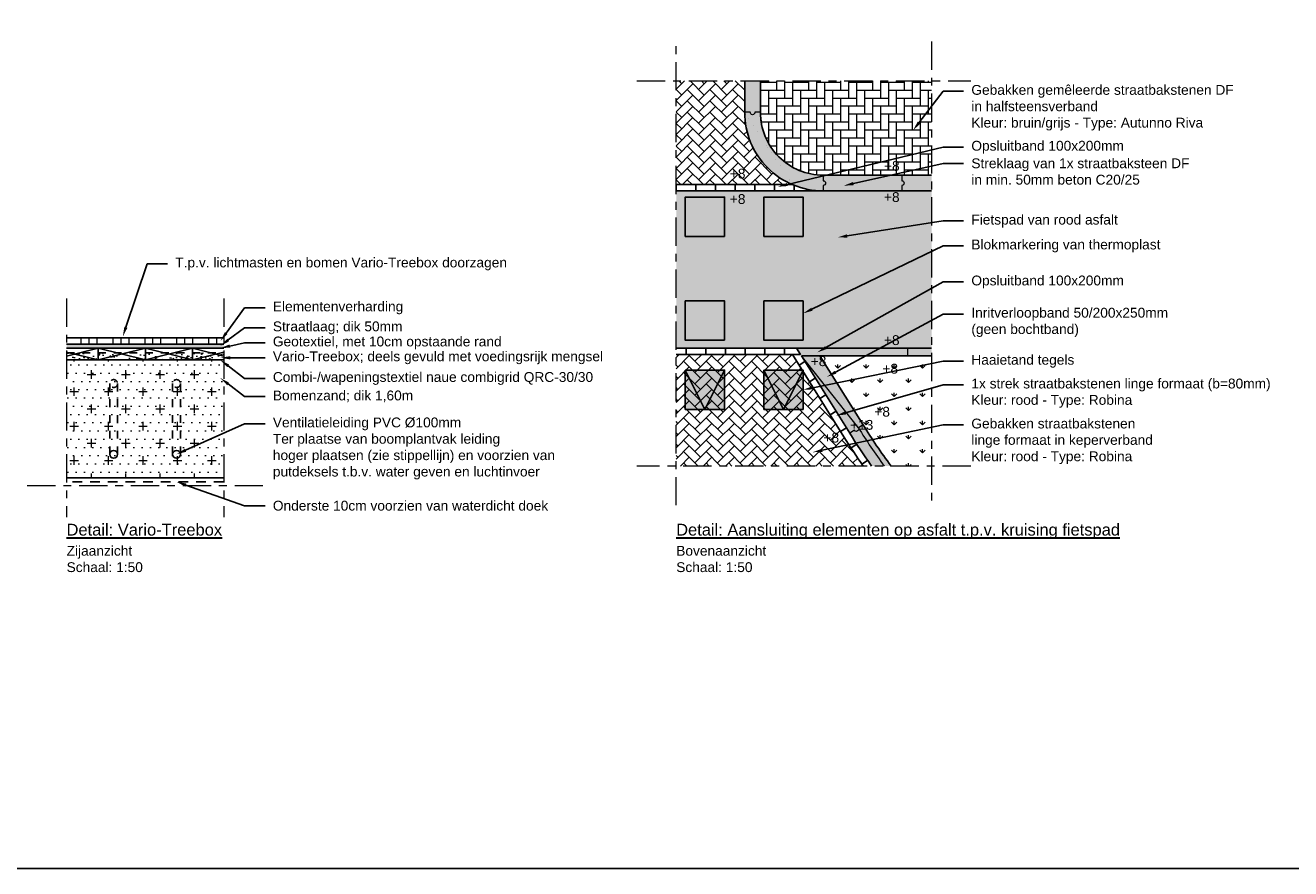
# Model space of a CAD drawing. Header units: metres. Extents: x -1 to 197910, y -70 to 354116.
# Tile 30 of 65: x 117 to 133, y -15 to -4. Entities that reach past the tile are written whole.
import ezdxf
from ezdxf import colors
from ezdxf.entities.mleader import LeaderData, LeaderLine
from ezdxf.math import Vec2, Vec3

# ---------------------------------------------------------------- set-up
doc = ezdxf.new("R2010")
doc.units = ezdxf.units.M
doc.linetypes.add('ACAD_ISO04W100', pattern=[30, 24, -3, 0, -3])
doc.linetypes.add('DASHED2', pattern=[0.375, 0.25, -0.125])
for name, color, linetype, lineweight in [('N-WE-AL-DETAIL-G', 7, 'Continuous', 9), ('X-XX-AL-AANKLEDING-T25', 7, 'Continuous', 25), ('X-XX-AL-AANKLEDING-T30', 7, 'Continuous', 30)]:
    doc.layers.add(name, color=color, linetype=linetype, lineweight=lineweight)
doc.layers.add('X-XX-AL-DETAIL-G', color=7, linetype='Continuous')
doc.styles.add('NLCS_ISO', font='arial.ttf')
doc.linetypes.add('ZIGZAG', pattern='A,0.00254,-5.08,[131,ltypeshp.shx,S=5.08,R=0,X=-5.08,Y=0],-10.16,[131,ltypeshp.shx,S=5.08,R=180,X=5.08,Y=0],-5.08', length=20.32254)

# ---------------------------------------------------------------- blocks, each defined once
blk = doc.blocks.new('Haaietand_tegel')
at = {"layer": 'X-XX-AL-DETAIL-G'}
h = blk.add_hatch(color=255, dxfattribs=at)
h.dxf.hatch_style = 1
h.paths.add_polyline_path([(0.5, 0), (0, 0), (0.25, -0.5)])
h = blk.add_hatch(color=251, dxfattribs=at)
h.dxf.hatch_style = 1
h.paths.add_polyline_path([(0, 0), (0, -0.5), (0.25, -0.5)], flags=17)
h = blk.add_hatch(color=251, dxfattribs=at)
h.dxf.hatch_style = 1
h.paths.add_polyline_path([(0.5, 0), (0.25, -0.5), (0.5, -0.5)], flags=17)
for points in [[(0, 0), (0.25, -0.5), (0.5, 0)], [(0, 0), (0.5, 0), (0.5, -0.5), (0, -0.5)]]:
    blk.add_lwpolyline(points, close=True, dxfattribs=at)

msp = doc.modelspace()

# ---------------------------------------------------------------- hatches: boundary and pattern name
at = {"layer": 'N-WE-AL-DETAIL-G'}
h = msp.add_hatch(dxfattribs=at)
h.set_pattern_fill('AR-HBONE', color=251, scale=0.001)
h.set_pattern_definition([(45, (107.20152, 2.12518), (0, 0.1436841), [0.3048, -0.1016]), (135, (107.27336, 2.19702), (1e-17, 0.1436841), [0.3048, -0.1016])])
edge = h.paths.add_edge_path()
edge.add_line((125.02, -5.983), (126.5, -5.983))
edge.add_arc((126.892, -5.063), 1, 180, 246.9261, ccw=False)
edge.add_line((125.892, -5.063), (125.892, -4.663))
edge.add_line((125.892, -4.663), (125.02, -4.663))
edge.add_line((125.02, -4.663), (125.02, -5.983))
h = msp.add_hatch(color=253, dxfattribs=at)
h.dxf.hatch_style = 1
h.paths.add_polyline_path([(126.092, -5.063), (126.092, -4.663), (125.892, -4.663), (125.892, -5.063, 0.414214), (126.892, -6.063), (128.27, -6.063), (128.27, -5.863), (126.892, -5.863, -0.414214)])
h = msp.add_hatch(dxfattribs=at)
h.set_pattern_fill('AR-HBONE', color=251, scale=0.001, angle=45)
h.set_pattern_definition([(90, (107.20152, 2.12518), (-0.1016, 0.1016), [0.3048, -0.1016]), (180, (107.20152, 2.22678), (-0.1016, 0.1016), [0.3048, -0.1016])])
edge = h.paths.add_edge_path()
edge.add_line((126.092, -4.663), (126.092, -5.063))
edge.add_arc((126.892, -5.063), 0.8, 180, 270)
edge.add_line((126.892, -5.863), (128.27, -5.863))
edge.add_line((128.27, -5.863), (128.27, -4.663))
edge.add_line((128.27, -4.663), (126.092, -4.663))
at = {"layer": 'N-WE-AL-DETAIL-G', "true_color": 0xcc6161}
h = msp.add_hatch(color=13, dxfattribs=at)
h.dxf.hatch_style = 1
h.paths.add_polyline_path([(125.022, -8.063), (125.02, -6.063), (128.27, -6.063), (128.27, -8.063)])
h.paths.add_polyline_path([(125.636, -7.963), (125.636, -7.463), (125.136, -7.463), (125.136, -7.963)], flags=16)
h.paths.add_polyline_path([(126.636, -7.963), (126.636, -7.463), (126.136, -7.463), (126.136, -7.963)], flags=16)
h.paths.add_polyline_path([(125.636, -6.641), (125.636, -6.141), (125.136, -6.141), (125.136, -6.641)], flags=16)
h.paths.add_polyline_path([(126.636, -6.641), (126.636, -6.141), (126.136, -6.141), (126.136, -6.641)], flags=16)
at = {"layer": 'N-WE-AL-DETAIL-G'}
h = msp.add_hatch(dxfattribs=at)
h.set_pattern_fill('AR-HBONE', color=251, scale=0.001, angle=45)
h.set_pattern_definition([(90, (92.14848, -13.21104), (-0.1016, 0.1016), [0.3048, -0.1016]), (180, (92.14848, -13.10944), (-0.1016, 0.1016), [0.3048, -0.1016])])
h.paths.add_polyline_path([(119.261, -8.014), (119.261, -7.933), (117.261, -7.933), (117.261, -8.014)])
at = {"layer": 'N-WE-AL-DETAIL-G', "linetype": 'Continuous'}
h = msp.add_hatch(dxfattribs=at)
h.set_pattern_fill('AR-SAND', color=252, scale=0.001, angle=45, style=0)
h.set_pattern_definition([(82.5, (115.640952, -2.612756), (-0.03573813, 0.03347535), [0, -0.038608, 0, -0.04318, 0, -0.041275]), (52.5, (115.64095, -2.612756), (-0.0189011, 0.0824733), [0, -0.020828, 0, -0.034798, 0, -0.013335]), (12.5, (115.61886, -2.634847), (0.05582998, 0.05603323), [0, -0.0127, 0, -0.04572, 0, -0.05969]), (2.5, (115.61886, -2.63485), (0.0382281, 0.0697551), [0, -0.00635, 0, -0.029972, 0, -0.03429])])
h.paths.add_polyline_path([(117.261, -8.014), (117.261, -8.064), (119.261, -8.064), (119.261, -8.014)])
h = msp.add_hatch(dxfattribs=at)
h.set_pattern_fill('AR-CONC', color=252, scale=0.001, angle=45, style=0)
h.set_pattern_definition([(95, (92.14848, -13.21104), (0.14009465, 0.1175534), [0.01905, -0.20955]), (40, (92.14848, -13.21104), (-0.1600185, 0.1101767), [0.01524, -0.1676406]), (145.45144, (92.16016, -13.20124), (-0.0199238, 0.2277301), [0.01619, -0.1780902]), (91.1842, (92.11256, -13.17511), (0.2214102, 0.1619534), [0.028575, -0.314325]), (141.6356, (92.131, -13.16162), (-0.0070866, 0.3428268), [0.024285, -0.2671356]), (36.1842, (92.11256, -13.1751), (-0.0070866, 0.3428268), [0.02286, -0.2514597]), (66, (92.1395, -13.16613), (0.17952, 0.03489515), [0.01905, -0.20955]), (11, (92.1395, -13.16613), (-0.0865399, 0.1739412), [0.01524, -0.16764]), (116.45145, (92.15446, -13.16323), (0.09298, 0.2088363), [0.01619, -0.1780899]), (82.5, (92.14848, -13.211035), (-0.05760547, 0.06197341), [0, -0.165608, 0, -0.17018, 0, -0.168275]), (52.5, (92.14848, -13.211035), (-0.02358973, 0.118087), [0, -0.097028, 0, -0.161798, 0, -0.064135]), (12.5, (92.10843, -13.25109), (0.09992786, 0.0918262), [0, -0.0635, 0, -0.19812, 0, -0.26289]), (2.5, (92.09047, -13.26905), (0.0867639, 0.1227224), [0, -0.08255, 0, -0.131572, 0, -0.18669])])
h.paths.add_polyline_path([(119.261, -8.124), (117.261, -8.124), (117.261, -8.214), (119.261, -8.214)])
at = {"layer": 'N-WE-AL-DETAIL-G'}
h = msp.add_hatch(dxfattribs=at)
h.set_pattern_fill('AR-HBONE', color=251, scale=0.001)
h.set_pattern_definition([(45, (148.24806, 5.99456), (0, 0.1436841), [0.3048, -0.1016]), (135, (148.3199, 6.0664), (1e-17, 0.1436841), [0.3048, -0.1016])])
edge = h.paths.add_edge_path()
edge.add_line((125.02, -9.563), (125.02, -8.143))
edge.add_line((125.02, -8.143), (126.499, -8.143))
edge.add_line((126.499, -8.143), (127.155, -9.191))
edge.add_arc((134.931, -4.322), 9.175, 212.0547, 214.8398)
edge.add_line((127.401, -9.563), (125.02, -9.563))
h = msp.add_hatch(color=253, dxfattribs=at)
h.dxf.hatch_style = 1
h.paths.add_polyline_path([(126.551, -8.063), (128.27, -8.063), (128.27, -8.163), (126.614, -8.163)])
h = msp.add_hatch(color=253, dxfattribs=at)
h.dxf.hatch_style = 1
h.paths.add_polyline_path([(126.85, -8.163), (126.614, -8.163), (127.229, -9.145, 0.016586), (127.507, -9.563), (127.755, -9.563, -0.021484), (127.399, -9.039)])
h = msp.add_hatch(dxfattribs=at)
h.set_pattern_fill('GRASS', color=3, scale=0.01)
h.set_pattern_definition([(90, (83.25397, -12.27066), (-0.1796051, 0.1796051), [0.047625, -0.3115852]), (45, (83.25397, -12.27066), (-0.1796051, 0.1796051), [0.047625, -0.206375]), (135, (83.25397, -12.27066), (-0.1796051, -0.1796051), [0.047625, -0.206375])])
edge = h.paths.add_edge_path()
edge.add_line((128.27, -8.163), (126.85, -8.163))
edge.add_line((126.85, -8.163), (127.399, -9.039))
edge.add_arc((134.186, -4.826), 7.988, 211.8284, 216.3678)
edge.add_line((127.753, -9.563), (128.27, -9.563))
edge.add_line((128.27, -9.563), (128.27, -8.163))
at = {"layer": 'N-WE-AL-DETAIL-G', "linetype": 'Continuous'}
h = msp.add_hatch(dxfattribs=at)
h.set_pattern_fill('AGR-BOMENZAND', color=252, scale=0.07, style=0, pattern_type=2)
h.set_pattern_definition([(0, (92.14848, -13.21104), (0.035, 0.105), [0, -0.105]), (0, (92.14848, -13.21104), (0.21875, 0.21875), [0.109375, -0.328125]), (90, (92.20317, -13.26572), (-0.21875, 0.21875), [0.109375, -0.328125])])
h.paths.add_polyline_path([(117.261, -9.714), (119.261, -9.714), (119.261, -8.214), (117.261, -8.214)])
at = {"layer": 'X-XX-AL-DETAIL-G'}
h = msp.add_hatch(color=255, dxfattribs=at)
h.dxf.hatch_style = 1
h.paths.add_polyline_path([(125.136, -6.641), (125.636, -6.641), (125.636, -6.141), (125.136, -6.141)])
h = msp.add_hatch(color=255, dxfattribs=at)
h.dxf.hatch_style = 1
h.paths.add_polyline_path([(126.136, -6.641), (126.636, -6.641), (126.636, -6.141), (126.136, -6.141)])
h = msp.add_hatch(color=255, dxfattribs=at)
h.dxf.hatch_style = 1
h.paths.add_polyline_path([(125.136, -7.963), (125.636, -7.963), (125.636, -7.463), (125.136, -7.463)])
h = msp.add_hatch(color=255, dxfattribs=at)
h.dxf.hatch_style = 1
h.paths.add_polyline_path([(126.136, -7.963), (126.636, -7.963), (126.636, -7.463), (126.136, -7.463)])

# ---------------------------------------------------------------- linework, layer by layer
for points in [[(128.27, -6.063), (126.892, -6.063, -0.414214), (125.892, -5.063), (125.892, -4.663)], [(128.27, -5.863), (126.892, -5.863, -0.414214), (126.092, -5.063), (126.092, -4.663)], [(126.614, -8.163), (127.229, -9.145, 0.016586), (127.507, -9.563)], [(126.85, -8.163), (127.399, -9.039, 0.021484), (127.755, -9.563, 0.016605)]]:
    msp.add_lwpolyline(points, format="xyb")
msp.add_lwpolyline([(126.892, -6.063), (125.02, -6.063)])
at = {"color": 251}
msp.add_lwpolyline([(126.499, -8.143), (127.155, -9.191, 0.012153), (127.401, -9.563)], format="xyb", dxfattribs=at)
at = {"flags": 128}
for points in [[(126.551, -8.063), (128.27, -8.063)], [(126.614, -8.163), (128.27, -8.163)]]:
    msp.add_lwpolyline(points, dxfattribs=at)
at = {"color": 251}
for points in [[(126.658, -8.233), (126.584, -8.279)], [(126.791, -8.445), (126.717, -8.491)], [(126.923, -8.656), (126.849, -8.703)], [(127.055, -8.867), (126.981, -8.913)], [(127.112, -9.122), (127.186, -9.077)], [(127.246, -9.333), (127.319, -9.286)], [(127.385, -9.541), (127.457, -9.491)]]:
    msp.add_lwpolyline(points, dxfattribs=at)
at = {"layer": 'Defpoints', "color": 6}
msp.add_lwpolyline([(68.238, 25.789), (68.238, -14.686), (163.371, -14.686), (163.371, -9.962), (172.06, -9.962), (172.06, 25.789)], close=True, dxfattribs=at)
at = {"layer": 'N-WE-AL-DETAIL-G', "linetype": 'ACAD_ISO04W100', "ltscale": 0.015}
for points in [[(125.02, -10.063), (125.02, -4.163)], [(128.27, -4.163), (128.27, -10.063)], [(124.52, -4.663), (128.77, -4.663)], [(117.261, -7.433), (117.261, -10.214)], [(119.261, -7.433), (119.261, -10.214)], [(128.77, -9.563), (124.52, -9.563)], [(119.761, -9.814), (116.761, -9.814)]]:
    msp.add_lwpolyline(points, dxfattribs=at)
at = {"layer": 'N-WE-AL-DETAIL-G', "color": 252}
for points in [[(126.092, -5.063), (126.022, -5.063, -1), (125.962, -5.063), (125.892, -5.063)], [(126.892, -5.863), (126.892, -5.933, -1), (126.892, -5.993), (126.892, -6.063)], [(127.892, -5.863), (127.892, -5.933, -1), (127.892, -5.993), (127.892, -6.063)], [(127.398, -9.039), (127.339, -9.076, -1), (127.288, -9.108), (127.229, -9.145)]]:
    msp.add_lwpolyline(points, format="xyb", dxfattribs=at)
for points in [[(127.339, -9.076), (126.614, -8.163)], [(127.968, -8.163), (127.968, -8.063)]]:
    msp.add_lwpolyline(points, dxfattribs=at)
msp.add_arc((134.931, -4.322), 8.958, 212.0547, 215.8116, dxfattribs=at)
at = {"layer": 'X-XX-AL-DETAIL-G', "color": 251}
for points in [[(125.02, -6.063), (125.27, -6.063), (125.27, -5.983), (125.02, -5.983)], [(125.27, -6.063), (125.52, -6.063), (125.52, -5.983), (125.27, -5.983)], [(125.52, -6.063), (125.77, -6.063), (125.77, -5.983), (125.52, -5.983)], [(125.77, -6.063), (126.02, -6.063), (126.02, -5.983), (125.77, -5.983)], [(126.02, -6.063), (126.27, -6.063), (126.27, -5.983), (126.02, -5.983)], [(126.27, -6.063), (126.52, -6.063), (126.52, -5.991), (126.5, -5.983), (126.27, -5.983)], [(125.149, -8.143), (125.399, -8.143), (125.399, -8.063), (125.149, -8.063)], [(125.399, -8.143), (125.649, -8.143), (125.649, -8.063), (125.399, -8.063)], [(125.649, -8.143), (125.899, -8.143), (125.899, -8.063), (125.649, -8.063)], [(125.899, -8.143), (126.149, -8.143), (126.149, -8.063), (125.899, -8.063)], [(126.149, -8.143), (126.399, -8.143), (126.399, -8.063), (126.149, -8.063)], [(126.399, -8.143), (126.601, -8.143), (126.551, -8.063), (126.399, -8.063)]]:
    msp.add_lwpolyline(points, close=True, dxfattribs=at)
at = {"layer": 'X-XX-AL-DETAIL-G'}
for points in [[(125.636, -6.641), (125.636, -6.141), (125.136, -6.141), (125.136, -6.641)], [(126.636, -6.641), (126.636, -6.141), (126.136, -6.141), (126.136, -6.641)], [(125.636, -7.963), (125.636, -7.463), (125.136, -7.463), (125.136, -7.963)], [(126.636, -7.963), (126.636, -7.463), (126.136, -7.463), (126.136, -7.963)]]:
    msp.add_lwpolyline(points, close=True, dxfattribs=at)
for points in [[(117.261, -7.933), (119.261, -7.933)], [(117.261, -8.014), (119.261, -8.014)], [(117.261, -8.064), (119.261, -8.064)], [(117.261, -8.214), (119.261, -8.214)], [(119.261, -9.714), (117.261, -9.714)]]:
    msp.add_lwpolyline(points, dxfattribs=at)
at = {"layer": 'X-XX-AL-DETAIL-G', "color": 5, "linetype": 'ZIGZAG', "ltscale": 0.002}
for points in [[(117.261, -8.064), (119.261, -8.064)], [(117.261, -8.214), (119.261, -8.214)]]:
    msp.add_lwpolyline(points, dxfattribs=at)
at = {"layer": 'X-XX-AL-DETAIL-G', "color": 252}
for points in [[(117.261, -8.064), (117.664, -8.064), (117.664, -8.214), (117.261, -8.214)], [(117.664, -8.064), (117.261, -8.165)], [(117.261, -8.114), (117.664, -8.214)], [(117.664, -8.064), (118.264, -8.214)], [(118.264, -8.064), (117.664, -8.214)], [(118.264, -8.064), (118.864, -8.214)], [(118.864, -8.064), (118.264, -8.214)], [(119.261, -8.214), (118.864, -8.214), (118.864, -8.064), (119.261, -8.064)], [(118.864, -8.064), (119.261, -8.164)], [(119.261, -8.115), (118.864, -8.214)]]:
    msp.add_lwpolyline(points, dxfattribs=at)
at = {"layer": 'X-XX-AL-DETAIL-G', "linetype": 'DASHED2', "ltscale": 0.2}
for points in [[(117.261, -8.124), (119.261, -8.124)], [(117.811, -9.414), (117.811, -8.514)], [(117.911, -9.414), (117.911, -8.514)], [(118.611, -8.514), (118.611, -9.414)], [(118.711, -8.514), (118.711, -9.414)]]:
    msp.add_lwpolyline(points, dxfattribs=at)
at = {"layer": 'X-XX-AL-DETAIL-G', "color": 252}
for points in [[(117.664, -8.064), (118.264, -8.064), (118.264, -8.214), (117.664, -8.214)], [(118.264, -8.064), (118.864, -8.064), (118.864, -8.214), (118.264, -8.214)]]:
    msp.add_lwpolyline(points, close=True, dxfattribs=at)
at = {"layer": 'X-XX-AL-DETAIL-G', "color": 251}
msp.add_lwpolyline([(125.02, -8.143), (125.149, -8.143), (125.149, -8.063), (125.02, -8.063)], dxfattribs=at)
at = {"layer": 'X-XX-AL-DETAIL-G', "linetype": 'DASHED2', "ltscale": 0.5}
msp.add_lwpolyline([(119.261, -9.764), (117.261, -9.764)], dxfattribs=at)
at = {"layer": 'X-XX-AL-DETAIL-G', "linetype": 'DASHED2', "ltscale": 0.2}
for centre in [(117.861, -8.514), (118.661, -8.514)]:
    msp.add_circle(centre, 0.05, dxfattribs=at)
at = {"layer": 'X-XX-AL-DETAIL-G'}
for centre in [(117.861, -9.414), (118.661, -9.414)]:
    msp.add_circle(centre, 0.05, dxfattribs=at)

# ---------------------------------------------------------------- block references
for p in [(125.136, -8.343), (126.136, -8.343)]:
    msp.add_blockref('Haaietand_tegel', p, dxfattribs=at)

# ---------------------------------------------------------------- texts
at = {"layer": 'X-XX-AL-AANKLEDING-T25', "style": 'NLCS_ISO'}
for s, p in [('+8', (125.703, -5.905)), ('+8', (127.665, -5.807)), ('+8', (125.703, -6.229)), ('+8', (127.665, -6.204)), ('+8', (127.665, -8.024)), ('+8', (126.733, -8.292)), ('+8', (127.645, -8.387)), ('+8', (127.542, -8.935)), ('+13', (127.233, -9.102)), ('+8', (126.895, -9.264))]:
    msp.add_text(s, height=0.125, dxfattribs=at).set_placement(p)
at = {"layer": 'X-XX-AL-AANKLEDING-T25', "char_height": 0.125, "width": 0.97569, "attachment_point": 1, "style": 'NLCS_ISO'}
for s, insert in [('Zijaanzicht\\PSchaal: 1:50', (117.262, -10.579)), ('Bovenaanzicht\\PSchaal: 1:50', (125.021, -10.579))]:
    msp.add_mtext(s, dxfattribs=dict(at, insert=insert))
at = {"layer": 'X-XX-AL-AANKLEDING-T30', "style": 'NLCS_ISO'}
for s, p in [('%%UDetail: Vario-Treebox', (117.261, -10.448)), ('%%UDetail: Aansluiting elementen op asfalt t.p.v. kruising fietspad', (125.02, -10.448))]:
    msp.add_text(s, height=0.15, dxfattribs=at).set_placement(p)

# ---------------------------------------------------------------- leaders
at = {"layer": 'X-XX-AL-AANKLEDING-T25'}
ml = msp.add_multileader_mtext('Standard', dxfattribs=at)
ml.set_content('Gebakken gemêleerde straatbakstenen DF \\Pin halfsteensverband\\PKleur: bruin/grijs - Type: Autunno Riva', color=256, style='NLCS_ISO')
ml.set_leader_properties()
ml.build(insert=Vec2(0, 0))
ml.multileader.update_dxf_attribs({"arrow_head_size": 0.125})
ctx = ml.context
ctx.base_point, ctx.char_height, ctx.arrow_head_size, ctx.landing_gap_size, ctx.plane_origin = Vec3(128.677, -4.795), 0.125, 0.125, 0.1, Vec3(126.224, -5.907)
notes = []
notes.append((ctx, [(0, (1, 1, 0), (128.417, -4.795), (1, 0), 0.259, [(0, [(128.034, -5.294)], 0, [])])]))
ctx.mtext.insert, ctx.mtext.flow_direction = Vec3(128.777, -4.715), 5
ml = msp.add_multileader_mtext('Standard', dxfattribs=at)
ml.set_content('Opsluitband 100x200mm', color=256, style='NLCS_ISO')
ml.set_leader_properties()
ml.build(insert=Vec2(0, 0))
ml.multileader.update_dxf_attribs({"arrow_head_size": 0.125})
ctx = ml.context
ctx.base_point, ctx.char_height, ctx.arrow_head_size, ctx.landing_gap_size, ctx.plane_origin = Vec3(128.677, -5.506), 0.125, 0.125, 0.1, Vec3(126.524, -5.341)
notes.append((ctx, [(0, (1, 1, 0), (128.417, -5.506), (1, 0), 0.259, [(0, [(126.314, -6.01)], 0, [])])]))
ctx.mtext.insert, ctx.mtext.flow_direction = Vec3(128.777, -5.426), 5
ml = msp.add_multileader_mtext('Standard', dxfattribs=at)
ml.set_content('Streklaag van 1x straatbaksteen DF \\Pin min. 50mm beton C20/25', color=256, style='NLCS_ISO')
ml.set_leader_properties()
ml.build(insert=Vec2(0, 0))
ml.multileader.update_dxf_attribs({"arrow_head_size": 0.125})
ctx = ml.context
ctx.base_point, ctx.char_height, ctx.arrow_head_size, ctx.landing_gap_size, ctx.plane_origin = Vec3(128.677, -5.712), 0.125, 0.125, 0.1, Vec3(126.524, -5.547)
notes.append((ctx, [(0, (1, 1, 0), (128.417, -5.712), (1, 0), 0.259, [(0, [(127.153, -5.997)], 0, [])])]))
ctx.mtext.insert, ctx.mtext.flow_direction = Vec3(128.777, -5.649), 5
ml = msp.add_multileader_mtext('Standard', dxfattribs=at)
ml.set_content('Fietspad van rood asfalt', color=256, style='NLCS_ISO')
ml.set_leader_properties()
ml.build(insert=Vec2(0, 0))
ml.multileader.update_dxf_attribs({"arrow_head_size": 0.125})
ctx = ml.context
ctx.base_point, ctx.char_height, ctx.arrow_head_size, ctx.landing_gap_size, ctx.plane_origin = Vec3(128.677, -6.445), 0.125, 0.125, 0.1, Vec3(126.524, -6.28)
notes.append((ctx, [(0, (1, 1, 0), (128.417, -6.445), (1, 0), 0.259, [(0, [(127.072, -6.655)], 0, [])])]))
ctx.mtext.insert, ctx.mtext.flow_direction = Vec3(128.777, -6.366), 5
ml = msp.add_multileader_mtext('Standard', dxfattribs=at)
ml.set_content('Blokmarkering van thermoplast', color=256, style='NLCS_ISO')
ml.set_leader_properties()
ml.build(insert=Vec2(0, 0))
ml.multileader.update_dxf_attribs({"arrow_head_size": 0.125})
ctx = ml.context
ctx.base_point, ctx.char_height, ctx.arrow_head_size, ctx.landing_gap_size, ctx.plane_origin = Vec3(128.677, -6.763), 0.125, 0.125, 0.1, Vec3(126.524, -6.598)
notes.append((ctx, [(0, (1, 1, 0), (128.417, -6.763), (1, 0), 0.259, [(0, [(126.636, -7.622)], 0, [])])]))
ctx.mtext.insert, ctx.mtext.flow_direction = Vec3(128.777, -6.682), 5
ml = msp.add_multileader_mtext('Standard', dxfattribs=at)
ml.set_content('T.p.v. lichtmasten en bomen Vario-Treebox doorzagen', color=256, style='NLCS_ISO')
ml.set_leader_properties()
ml.build(insert=Vec2(0, 0))
ml.multileader.update_dxf_attribs({"arrow_head_size": 0.125})
ctx = ml.context
ctx.base_point, ctx.char_height, ctx.arrow_head_size, ctx.landing_gap_size, ctx.plane_origin = Vec3(118.545, -6.992), 0.125, 0.125, 0.1, Vec3(117.039, -9.47)
notes.append((ctx, [(0, (1, 1, 0), (118.286, -6.992), (1, 0), 0.259, [(0, [(117.977, -7.916)], 0, [])])]))
ctx.mtext.insert, ctx.mtext.flow_direction = Vec3(118.645, -6.911), 5
ml = msp.add_multileader_mtext('Standard', dxfattribs=at)
ml.set_content('Opsluitband 100x200mm', color=256, style='NLCS_ISO')
ml.set_leader_properties()
ml.build(insert=Vec2(0, 0))
ml.multileader.update_dxf_attribs({"arrow_head_size": 0.125})
ctx = ml.context
ctx.base_point, ctx.char_height, ctx.arrow_head_size, ctx.landing_gap_size, ctx.plane_origin = Vec3(128.677, -7.22), 0.125, 0.125, 0.1, Vec3(126.524, -7.602)
notes.append((ctx, [(0, (1, 1, 0), (128.417, -7.22), (1, 0), 0.259, [(0, [(126.816, -8.118)], 0, [])])]))
ctx.mtext.insert, ctx.mtext.flow_direction = Vec3(128.777, -7.14), 5
ml = msp.add_multileader_mtext('Standard', dxfattribs=at)
ml.set_content('Elementenverharding', color=256, style='NLCS_ISO')
ml.set_leader_properties()
ml.build(insert=Vec2(0, 0))
ml.multileader.update_dxf_attribs({"arrow_head_size": 0.125})
ctx = ml.context
ctx.base_point, ctx.char_height, ctx.arrow_head_size, ctx.landing_gap_size, ctx.plane_origin = Vec3(119.787, -7.551), 0.125, 0.125, 0.1, Vec3(118.281, -9.527)
notes.append((ctx, [(0, (1, 1, 0), (119.528, -7.551), (1, 0), 0.259, [(0, [(119.219, -7.974)], 0, [])])]))
ctx.mtext.insert, ctx.mtext.flow_direction = Vec3(119.887, -7.47), 5
ml = msp.add_multileader_mtext('Standard', dxfattribs=at)
ml.set_content('Inritverloopband 50/200x250mm\\P(geen bochtband)', color=256, style='NLCS_ISO')
ml.set_leader_properties()
ml.build(insert=Vec2(0, 0))
ml.multileader.update_dxf_attribs({"arrow_head_size": 0.125})
ctx = ml.context
ctx.base_point, ctx.char_height, ctx.arrow_head_size, ctx.landing_gap_size, ctx.plane_origin = Vec3(128.677, -7.63), 0.125, 0.125, 0.1, Vec3(126.524, -7.821)
notes.append((ctx, [(0, (1, 1, 0), (128.417, -7.63), (1, 0), 0.259, [(1, [(126.938, -8.429)], 0, [])])]))
ctx.mtext.insert, ctx.mtext.flow_direction = Vec3(128.777, -7.55), 5
ml = msp.add_multileader_mtext('Standard', dxfattribs=at)
ml.set_content('Straatlaag; dik 50mm', color=256, style='NLCS_ISO')
ml.set_leader_properties()
ml.build(insert=Vec2(0, 0))
ml.multileader.update_dxf_attribs({"arrow_head_size": 0.125})
ctx = ml.context
ctx.base_point, ctx.char_height, ctx.arrow_head_size, ctx.landing_gap_size, ctx.plane_origin = Vec3(119.787, -7.805), 0.125, 0.125, 0.1, Vec3(118.281, -9.771)
notes.append((ctx, [(0, (1, 1, 0), (119.528, -7.805), (1, 0), 0.259, [(0, [(119.219, -8.034)], 0, [])])]))
ctx.mtext.insert, ctx.mtext.flow_direction = Vec3(119.887, -7.724), 5
ml = msp.add_multileader_mtext('Standard', dxfattribs=at)
ml.set_content('Geotextiel, met 10cm opstaande rand', color=256, style='NLCS_ISO')
ml.set_leader_properties()
ml.build(insert=Vec2(0, 0))
ml.multileader.update_dxf_attribs({"arrow_head_size": 0.125})
ctx = ml.context
ctx.base_point, ctx.char_height, ctx.arrow_head_size, ctx.landing_gap_size, ctx.plane_origin = Vec3(119.787, -7.996), 0.125, 0.125, 0.1, Vec3(118.281, -9.86)
notes.append((ctx, [(0, (1, 1, 0), (119.528, -7.996), (1, 0), 0.259, [(0, [(119.219, -8.063)], 0, [])])]))
ctx.mtext.insert, ctx.mtext.flow_direction = Vec3(119.887, -7.916), 5
ml = msp.add_multileader_mtext('Standard', dxfattribs=at)
ml.set_content('Vario-Treebox; deels gevuld met voedingsrijk mengsel', color=256, style='NLCS_ISO')
ml.set_leader_properties()
ml.build(insert=Vec2(0, 0))
ml.multileader.update_dxf_attribs({"arrow_head_size": 0.125})
ctx = ml.context
ctx.base_point, ctx.char_height, ctx.arrow_head_size, ctx.landing_gap_size, ctx.plane_origin = Vec3(119.787, -8.186), 0.125, 0.125, 0.1, Vec3(118.281, -9.984)
notes.append((ctx, [(0, (1, 1, 0), (119.528, -8.186), (1, 0), 0.259, [(0, [(119.219, -8.186)], 0, [])])]))
ctx.mtext.insert, ctx.mtext.flow_direction = Vec3(119.887, -8.105), 5
ml = msp.add_multileader_mtext('Standard', dxfattribs=at)
ml.set_content('Haaietand tegels', color=256, style='NLCS_ISO')
ml.set_leader_properties()
ml.build(insert=Vec2(0, 0))
ml.multileader.update_dxf_attribs({"arrow_head_size": 0.125})
ctx = ml.context
ctx.base_point, ctx.char_height, ctx.arrow_head_size, ctx.landing_gap_size, ctx.plane_origin = Vec3(128.677, -8.23), 0.125, 0.125, 0.1, Vec3(126.524, -8.218)
notes.append((ctx, [(0, (1, 1, 0), (128.417, -8.23), (1, 0), 0.259, [(0, [(126.636, -8.593)], 0, [])])]))
ctx.mtext.insert, ctx.mtext.flow_direction = Vec3(128.777, -8.149), 5
ml = msp.add_multileader_mtext('Standard', dxfattribs=at)
ml.set_content('Combi-/wapeningstextiel naue combigrid QRC-30/30', color=256, style='NLCS_ISO')
ml.set_leader_properties()
ml.build(insert=Vec2(0, 0))
ml.multileader.update_dxf_attribs({"arrow_head_size": 0.125})
ctx = ml.context
ctx.base_point, ctx.char_height, ctx.arrow_head_size, ctx.landing_gap_size, ctx.plane_origin = Vec3(119.787, -8.449), 0.125, 0.125, 0.1, Vec3(118.281, -10.45)
notes.append((ctx, [(0, (1, 1, 0), (119.528, -8.449), (1, 0), 0.259, [(0, [(119.219, -8.214)], 0, [])])]))
ctx.mtext.insert, ctx.mtext.flow_direction = Vec3(119.887, -8.368), 5
ml = msp.add_multileader_mtext('Standard', dxfattribs=at)
ml.set_content('Bomenzand; dik 1,60m', color=256, style='NLCS_ISO')
ml.set_leader_properties()
ml.build(insert=Vec2(0, 0))
ml.multileader.update_dxf_attribs({"arrow_head_size": 0.125})
ctx = ml.context
ctx.base_point, ctx.char_height, ctx.arrow_head_size, ctx.landing_gap_size, ctx.plane_origin = Vec3(119.787, -8.678), 0.125, 0.125, 0.1, Vec3(118.281, -10.679)
notes.append((ctx, [(0, (1, 1, 0), (119.528, -8.678), (1, 0), 0.259, [(0, [(119.219, -8.444)], 0, [])])]))
ctx.mtext.insert, ctx.mtext.flow_direction = Vec3(119.887, -8.603), 5
ml = msp.add_multileader_mtext('Standard', dxfattribs=at)
ml.set_content('1x strek straatbakstenen linge formaat (b=80mm)\\PKleur: rood - Type: Robina', color=256, style='NLCS_ISO')
ml.set_leader_properties()
ml.build(insert=Vec2(0, 0))
ml.multileader.update_dxf_attribs({"arrow_head_size": 0.125})
ctx = ml.context
ctx.base_point, ctx.char_height, ctx.arrow_head_size, ctx.landing_gap_size, ctx.plane_origin = Vec3(128.677, -8.532), 0.125, 0.125, 0.1, Vec3(126.524, -8.655)
notes.append((ctx, [(0, (1, 1, 0), (128.417, -8.532), (1, 0), 0.259, [(0, [(127.056, -8.922)], 0, [])])]))
ctx.mtext.insert, ctx.mtext.flow_direction = Vec3(128.777, -8.451), 5
ml = msp.add_multileader_mtext('Standard', dxfattribs=at)
ml.set_content('Ventilatieleiding PVC %%C100mm\\PTer plaatse van boomplantvak leiding\\Phoger plaatsen (zie stippellijn) en voorzien van\\Pputdeksels t.b.v. water geven en luchtinvoer', color=256, style='NLCS_ISO')
ml.set_leader_properties()
ml.build(insert=Vec2(0, 0))
ml.multileader.update_dxf_attribs({"arrow_head_size": 0.125})
ctx = ml.context
ctx.base_point, ctx.char_height, ctx.arrow_head_size, ctx.landing_gap_size, ctx.plane_origin = Vec3(119.787, -9.026), 0.125, 0.125, 0.1, Vec3(118.281, -11.028)
notes.append((ctx, [(0, (1, 1, 0), (119.528, -9.026), (1, 0), 0.259, [(0, [(118.661, -9.414)], 0, [])])]))
ctx.mtext.insert, ctx.mtext.flow_direction = Vec3(119.887, -8.946), 5
ml = msp.add_multileader_mtext('Standard', dxfattribs=at)
ml.set_content('Gebakken straatbakstenen \\Plinge formaat in keperverband\\PKleur: rood - Type: Robina', color=256, style='NLCS_ISO')
ml.set_leader_properties()
ml.build(insert=Vec2(0, 0))
ml.multileader.update_dxf_attribs({"arrow_head_size": 0.125})
ctx = ml.context
ctx.base_point, ctx.char_height, ctx.arrow_head_size, ctx.landing_gap_size, ctx.plane_origin = Vec3(128.677, -9.041), 0.125, 0.125, 0.1, Vec3(126.196, -9.122)
notes.append((ctx, [(0, (1, 1, 0), (128.417, -9.041), (1, 0), 0.259, [(0, [(126.758, -9.388)], 0, [])])]))
ctx.mtext.insert, ctx.mtext.flow_direction = Vec3(128.777, -8.96), 5
ml = msp.add_multileader_mtext('Standard', dxfattribs=at)
ml.set_content('Onderste 10cm voorzien van waterdicht doek', color=256, style='NLCS_ISO')
ml.set_leader_properties()
ml.build(insert=Vec2(0, 0))
ml.multileader.update_dxf_attribs({"arrow_head_size": 0.125})
ctx = ml.context
ctx.base_point, ctx.char_height, ctx.arrow_head_size, ctx.landing_gap_size, ctx.plane_origin = Vec3(119.787, -10.069), 0.125, 0.125, 0.1, Vec3(118.281, -11.742)
notes.append((ctx, [(0, (1, 1, 0), (119.528, -10.069), (1, 0), 0.259, [(0, [(118.661, -9.764)], 0, [])])]))
ctx.mtext.insert, ctx.mtext.flow_direction = Vec3(119.887, -10.005), 5
for ctx, leaders in notes:
    for number, flags, end, landing, length, lines in leaders:
        leader = LeaderData()
        leader.index, (leader.has_last_leader_line, leader.has_dogleg_vector, leader.attachment_direction) = number, flags
        leader.last_leader_point, leader.dogleg_vector, leader.dogleg_length = Vec3(end), Vec3(landing), length
        for number, points, colour, breaks in lines:
            line = LeaderLine()
            line.index, line.vertices, line.color, line.breaks = number, Vec3.list(points), colors.encode_raw_color(colour), breaks
            leader.lines.append(line)
        ctx.leaders.append(leader)

doc.saveas('drawing.dxf')
